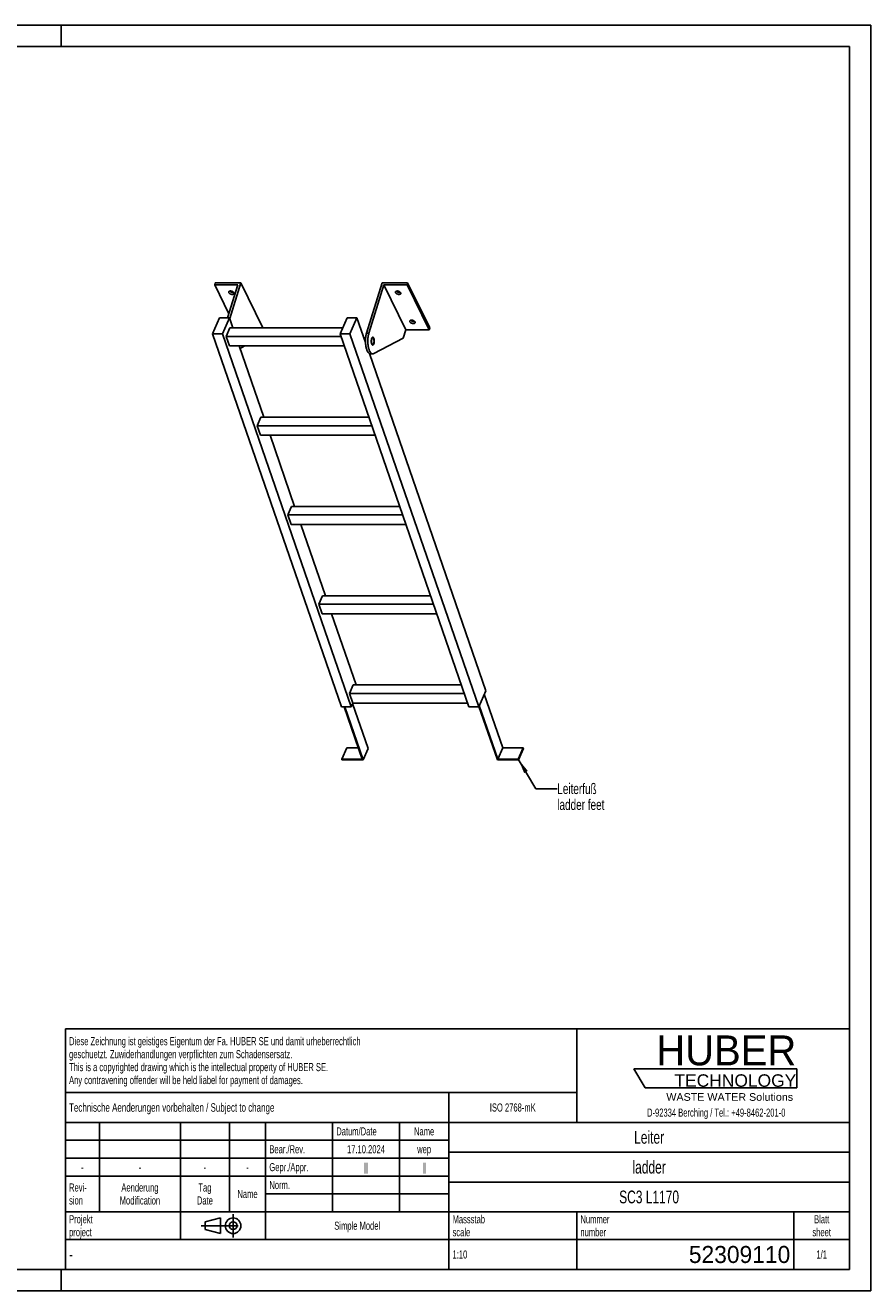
# Model space of a CAD drawing. Header units: millimetres. Extents: x 0 to 4200, y 0 to 2970.
# Tile 2 of 2: x 2216 to 4200, y 0 to 2970. Entities that reach past the tile are written whole.
import ezdxf

# ---------------------------------------------------------------- set-up
doc = ezdxf.new("R2010")
doc.units = ezdxf.units.MM
doc.header["$LTSCALE"] = 231
doc.linetypes.add('CENTER', pattern=[0.6, 0.375, -0.075, 0.075, -0.075])
doc.layers.get('0').update_dxf_attribs({"linetype": 'CONTINUOUS'})
for name, color, linetype in [('005_AXIS', 7, 'CONTINUOUS'), ('053_NOTES', 7, 'CONTINUOUS'), ('HUBER_Logo_BL1', 7, 'CONTINUOUS')]:
    doc.layers.add(name, color=color, linetype=linetype)
doc.styles.get("Standard").update_dxf_attribs({"font": 'txt', "width": 0.7})
doc.styles.add('TEXTSTYLE_2', font='txt')
doc.styles.add('TEXTSTYLE_3', font='arial.ttf')
doc.styles.add('TEXTSTYLE_5', font='txt', dxfattribs={"width": 0.8})
doc.styles.add('TEXTSTYLE_6', font='txt')
doc.dimstyles.get("Standard").update_dxf_attribs({"dimtxt": 25, "dimasz": 35, "dimexe": 2, "dimexo": 1, "dimtad": 1, "dimtxsty": 'Standard', "dimblk": '_FILLED', "dimblk1": '_FILLED', "dimblk2": '_FILLED', "dimcen": 0.09, "dimazin": 2, "dimtol": 1, "dimtp": 0.01, "dimtm": 0.01, "dimtfac": 1, "dimtofl": 0, "dimtmove": 0, "dimatfit": 3, "dimldrblk": '_FILLED', "dimfxl": 1, "dimtolj": 1, "dimarcsym": 0})

# ---------------------------------------------------------------- blocks, each defined once
blk = doc.blocks.new('HUBER_LOGO_BL1', base_point=(3837.5, 503.7))
at = {"layer": 'HUBER_Logo_BL1', "color": 5, "linetype": 'Continuous'}
for p, q in [((4026.4, 521), (3643.9, 521)), ((3643.9, 521), (3670.9, 476)), ((4026.4, 521), (4026.4, 476)), ((3670.9, 476), (4026.4, 476))]:
    blk.add_line(p, q, dxfattribs=at)
at = {"layer": 'HUBER_Logo_BL1', "color": 2, "linetype": 'Continuous', "attachment_point": 3, "line_spacing_factor": 0.78}
for s, insert, char_height, width, style in [('HUBER\\P\\fArial;\\H29.25;TECHNOLOGY ', (4025.4, 599.1), 70.2, 387.672, 'TEXTSTYLE_2'), ('WASTE WATER Solutions', (4018, 463.6), 18, 297.033, 'TEXTSTYLE_3')]:
    blk.add_mtext(s, dxfattribs=dict(at, insert=insert, char_height=char_height, width=width, style=style))
at = {"layer": 'HUBER_Logo_BL1', "color": 2, "linetype": 'Continuous', "insert": (3837.5, 427.4), "char_height": 19, "width": 810.893, "attachment_point": 2, "line_spacing_factor": 0.96}
blk.add_mtext('D-92334 Berching / Tel.: +49-8462-201-0', dxfattribs=at)
blk = doc.blocks.new('PROJEKTIONSMETHODE_1_BL2', base_point=(2680, 152.5))
at = {"color": 2, "linetype": 'CENTER'}
for p, q in [((2703.8, 180), (2703.8, 125)), ((2628.7, 152.5), (2731.3, 152.5))]:
    blk.add_line(p, q, dxfattribs=at)
at = {"color": 2, "linetype": 'Continuous'}
for p, q in [((2637.8, 161.7), (2674.5, 170.8)), ((2637.8, 143.3), (2637.8, 161.7)), ((2674.5, 134.2), (2674.5, 170.8)), ((2637.8, 143.3), (2674.5, 134.2))]:
    blk.add_line(p, q, dxfattribs=at)
for radius in [18.3, 9.17]:
    blk.add_circle((2703.8, 152.5), radius, dxfattribs=at)
blk = doc.blocks.new('*T10')
at = {"color": 3, "linetype": 'Continuous'}
for p, q in [((0, 0), (1840, 0)), ((0, 0), (0, -565)), ((1200, 0), (1200, -220)), ((1840, 0), (1840, -565)), ((0, -150), (1200, -150)), ((900, -150), (900, -565)), ((0, -220), (1840, -220)), ((80, -220), (80, -430)), ((270, -220), (270, -495)), ((385, -220), (385, -430)), ((470, -220), (470, -495)), ((627, -220), (627, -430)), ((784, -220), (784, -430)), ((0, -262), (900, -262)), ((900, -290), (1840, -290)), ((0, -304), (900, -304)), ((0, -346), (900, -346)), ((900, -360), (1840, -360)), ((470, -388), (900, -388)), ((0, -430), (1840, -430)), ((1200, -430), (1200, -565)), ((1710, -430), (1710, -565)), ((0, -495), (1840, -495)), ((0, -565), (1840, -565))]:
    blk.add_line(p, q, dxfattribs=at)
at = {"color": 2, "linetype": 'Continuous', "line_spacing_factor": 0.96}
for s, insert, char_height, width, attachment_point in [('Diese Zeichnung ist geistiges Eigentum der Fa. HUBER SE und damit urheberrechtlich \\Pgeschuetzt. Zuwiderhandlungen verpflichten zum Schadensersatz.\\PThis is a copyrighted drawing which is the intellectual property of HUBER SE.\\PAny contravening offender will be held liabel for payment of damages.', (8.75, -19.9), 19, 2214.8571, 1), ('Technische Aenderungen vorbehalten / Subject to change', (8.75, -175), 20, 1524.7619, 1), ('ISO 2768-mK', (1050, -175.5), 19, 332.9524, 2), ('Datum/Date', (635.75, -231.5), 19, 292.2381, 1), ('Name', (842, -231.5), 19, 126.6667, 2), ('Leiter', (1370, -240), 30, 240, 2), ('Bear./Rev.', (478.75, -273.5), 19, 272.3333, 1), ('17.10.2024', (705.5, -273.5), 19, 273.2381, 2), ('wep', (842, -273.5), 19, 99.5238, 2), ('-', (40, -315.5), 19, 34.381, 2), ('-', (175, -315.5), 19, 34.381, 2), ('-', (327.5, -315.5), 19, 34.381, 2), ('-', (427.5, -315.5), 19, 34.381, 2), ('Gepr./Appr.', (478.75, -315.5), 19, 299.4762, 1), ('||', (705.5, -315.5), 19, 50.6667, 2), ('||', (842, -315.5), 19, 50.6667, 2), ('ladder', (1370, -310), 30, 251.4286, 2), ('Revi-\\Psion', (8.75, -363.3), 19, 138.4286, 1), ('Aenderung\\PModification', (175, -363.3), 19, 303.0952, 2), ('Tag\\PDate', (327.5, -363.3), 19, 117.619, 2), ('Name', (427.5, -378.5), 19, 126.6667, 2), ('Norm. ', (478.75, -357.5), 19, 175.5238, 1), ('SC3 L1170', (1370, -380), 30, 400, 2), ('Projekt\\Pproject', (8.75, -437.8), 19, 183.6667, 1), ('Massstab\\Pscale', (908.75, -437.8), 19, 224.381, 1), ('Nummer\\Pnumber', (1208.75, -437.8), 19, 186.381, 1), ('Blatt\\Psheet', (1775, -437.8), 19, 137.5238, 2), ('Simple Model', (685, -453), 19, 328.4286, 2), ('1:10', (908.75, -520.5), 19, 94.0952, 1), ('1/1', (1775, -520.5), 19, 79.619, 2)]:
    blk.add_mtext(s, dxfattribs=dict(at, insert=insert, char_height=char_height, width=width, attachment_point=attachment_point))
for s, insert, char_height, width, attachment_point, style in [('-', (8.75, -517.5), 25, 18.3333, 1, 'TEXTSTYLE_5'), ('52309110', (1701.25, -510), 40, 506.6667, 3, 'TEXTSTYLE_6')]:
    blk.add_mtext(s, dxfattribs=dict(at, insert=insert, char_height=char_height, width=width, attachment_point=attachment_point, style=style))
blk = doc.blocks.new('_FILLED')
at = {"color": 0, "linetype": 'ByBlock'}
blk.add_solid([(0, 0), (-1, 0.143), (-1, -0.143)], dxfattribs=at)

msp = doc.modelspace()

# ---------------------------------------------------------------- linework, layer by layer
at = {"color": 7, "linetype": 'Continuous'}
for p, q in [((0, 2970), (4200, 2970)), ((4200, 0), (4200, 2970)), ((2714.855, 2361.043), (2660.512, 2361.043)), ((2714.855, 2361.043), (2690.93, 2283.621)), ((2695.801, 2281.503), (2721.834, 2365.743)), ((3016.864, 2247.461), (3053.416, 2365.743)), ((3057.49, 2361.043), (3022.39, 2247.461)), ((3109.347, 2255.37), (3057.49, 2361.043)), ((3111.832, 2361.043), (3057.49, 2361.043)), ((2655.436, 2245.802), (2672.044, 2283.621)), ((2672.044, 2283.621), (2695.07, 2283.621)), ((2695.07, 2283.621), (2678.463, 2245.802)), ((2687.563, 2239.796), (2696.304, 2259.7)), ((2703.331, 2259.7), (2695.07, 2283.621)), ((2960.884, 2259.7), (2696.304, 2259.7)), ((2773.691, 2260.07), (2773.577, 2259.7)), ((2954.781, 2245.802), (2971.388, 2283.621)), ((2971.388, 2283.621), (2994.415, 2283.621)), ((2994.415, 2283.621), (2977.808, 2245.802)), ((3014.393, 2225.769), (2994.415, 2283.621)), ((2957.733, 1370.421), (2655.436, 2245.802)), ((2678.463, 2245.802), (2655.436, 2245.802)), ((2980.759, 1370.421), (2678.463, 2245.802)), ((2956.855, 2239.796), (2687.563, 2239.796)), ((2695.315, 2217.35), (2687.563, 2239.796)), ((3257.078, 1370.421), (2954.781, 2245.802)), ((2977.808, 2245.802), (2954.781, 2245.802)), ((3280.104, 1370.421), (2977.808, 2245.802)), ((3103.146, 2235.303), (3033.851, 2199.405)), ((3109.347, 2255.37), (3103.146, 2235.303)), ((3109.347, 2255.37), (3163.689, 2255.37)), ((2695.315, 2217.35), (2964.607, 2217.35)), ((2775.675, 2050.207), (2717.956, 2217.35)), ((2731.382, 2217.35), (2719.993, 2211.45)), ((3296.712, 1408.239), (3023.442, 2199.565)), ((3026.015, 2198.813), (3031.541, 2198.813)), ((2759.908, 2030.303), (2768.649, 2050.207)), ((3022.326, 2050.207), (2768.649, 2050.207)), ((2767.659, 2007.857), (2759.908, 2030.303)), ((3029.2, 2030.303), (2759.908, 2030.303)), ((2767.659, 2007.857), (3036.951, 2007.857)), ((2848.02, 1840.714), (2790.3, 2007.857)), ((2832.253, 1820.81), (2840.993, 1840.714)), ((2840.004, 1798.364), (2832.253, 1820.81)), ((3101.544, 1820.81), (2832.253, 1820.81)), ((3094.671, 1840.714), (2840.993, 1840.714)), ((2840.004, 1798.364), (3109.296, 1798.364)), ((2920.364, 1631.221), (2862.645, 1798.364)), ((2913.338, 1631.221), (2904.597, 1611.316)), ((2912.348, 1588.871), (2904.597, 1611.316)), ((3173.889, 1611.316), (2904.597, 1611.316)), ((3167.015, 1631.221), (2913.338, 1631.221)), ((2912.348, 1588.871), (3181.64, 1588.871)), ((2992.709, 1421.728), (2934.989, 1588.871)), ((2985.682, 1421.728), (2976.942, 1401.823)), ((3246.233, 1401.823), (2976.942, 1401.823)), ((2984.693, 1379.378), (2976.942, 1401.823)), ((3239.36, 1421.728), (2985.682, 1421.728)), ((3296.712, 1408.239), (3280.104, 1370.421)), ((3336.833, 1273.911), (3293.204, 1400.251)), ((2980.759, 1370.421), (2957.733, 1370.421)), ((2963.999, 1370.421), (3006.492, 1247.372)), ((3008.851, 1245.875), (2965.841, 1370.421)), ((2984.693, 1379.378), (2980.759, 1370.421)), ((3020.505, 1272.415), (2984.063, 1377.943)), ((2984.693, 1379.378), (3253.985, 1379.378)), ((3280.104, 1370.421), (3257.078, 1370.421)), ((3280.518, 1371.364), (3323.853, 1245.875)), ((3325.179, 1247.372), (3281.55, 1373.712)), ((2970.251, 1273.911), (2958.597, 1247.372)), ((2997.327, 1273.911), (2970.251, 1273.911)), ((3020.505, 1272.415), (3008.851, 1245.875)), ((3336.833, 1273.911), (3325.179, 1247.372)), ((3384.728, 1273.911), (3336.833, 1273.911)), ((3384.728, 1273.911), (3373.074, 1247.372)), ((3385.245, 1272.415), (3373.591, 1245.875)), ((3385.245, 1272.415), (3384.728, 1273.911)), ((2958.597, 1247.372), (2959.113, 1245.875)), ((3006.492, 1247.372), (2958.597, 1247.372)), ((2959.113, 1245.875), (3008.851, 1245.875)), ((3323.853, 1245.875), (3373.591, 1245.875)), ((3373.074, 1247.372), (3325.179, 1247.372)), ((3373.591, 1245.875), (3373.074, 1247.372)), ((0, 0), (4200, 0))]:
    msp.add_line(p, q, dxfattribs=at)
at = {"color": 3, "linetype": 'Continuous'}
for p, q in [((4200, 2970), (0, 2970)), ((2300, 2970), (2300, 2920)), ((4200, 2970), (4200, 0)), ((2300, 0), (2300, 50)), ((4200, 0), (0, 0))]:
    msp.add_line(p, q, dxfattribs=at)
at = {"color": 5, "linetype": 'Continuous'}
for p, q in [((4150, 2920), (50, 2920)), ((4150, 50), (4150, 2920)), ((50, 50), (4150, 50))]:
    msp.add_line(p, q, dxfattribs=at)
at = {"color": 9, "linetype": 'Continuous'}
msp.add_line((3016.864, 2247.461), (3022.39, 2247.461), dxfattribs=at)
at = {"color": 7, "linetype": 'Continuous'}
for points, knots in [([(3016.864, 2247.461), (3016.134, 2245.1), (3015.019, 2240.011), (3014.252, 2232.051), (3014.345, 2223.846), (3015.148, 2217.16), (3016.243, 2212.195), (3017.231, 2208.886), (3018.388, 2205.96), (3019.691, 2203.472), (3021.12, 2201.466), (3022.657, 2199.975), (3024.294, 2199.035), (3025.462, 2198.813), (3026.015, 2198.813)], [0, 0, 0, 0, 0.1393862, 0.29277846, 0.4502733, 0.60148396, 0.67169736, 0.73686463, 0.79613081, 0.84889737, 0.8949307, 0.93453671, 0.96882886, 1, 1, 1, 1]), ([(3022.39, 2247.461), (3021.66, 2245.1), (3020.545, 2240.011), (3019.779, 2232.051), (3019.871, 2223.846), (3020.674, 2217.16), (3021.769, 2212.195), (3022.758, 2208.886), (3023.914, 2205.96), (3025.218, 2203.472), (3026.646, 2201.466), (3028.184, 2199.975), (3029.82, 2199.035), (3030.989, 2198.813), (3031.541, 2198.813)], [0, 0, 0, 0, 0.1393862, 0.29277846, 0.4502733, 0.60148396, 0.67169736, 0.73686463, 0.79613081, 0.84889737, 0.8949307, 0.93453671, 0.96882886, 1, 1, 1, 1]), ([(3031.541, 2198.813), (3031.931, 2198.813), (3032.735, 2198.918), (3033.487, 2199.216), (3033.851, 2199.405)], [0, 0, 0, 0, 0.48713237, 1, 1, 1, 1])]:
    msp.add_open_spline(points, degree=3, knots=knots, dxfattribs=at)
at = {"layer": '005_AXIS', "color": 7, "linetype": 'Continuous'}
for p, q in [((2661.965, 2365.743), (2660.512, 2361.043)), ((2660.512, 2361.043), (2693.857, 2293.094)), ((2721.834, 2365.743), (2661.965, 2365.743)), ((2773.691, 2260.07), (2721.834, 2365.743)), ((3113.285, 2365.743), (3053.416, 2365.743)), ((3113.285, 2365.743), (3111.832, 2361.043)), ((3163.689, 2255.37), (3111.832, 2361.043)), ((3165.142, 2260.07), (3113.285, 2365.743)), ((3165.142, 2260.07), (3163.689, 2255.37)), ((3014.709, 2236.313), (3010.752, 2236.313)), ((3031.541, 2236.313), (3029.436, 2236.313)), ((3031.541, 2221.313), (3029.439, 2221.313))]:
    msp.add_line(p, q, dxfattribs=at)
for points, knots in [([(2693.388, 2344.314), (2693.449, 2344.511), (2693.635, 2344.9), (2694.078, 2345.398), (2694.669, 2345.809), (2695.674, 2346.246), (2697.203, 2346.498), (2699.19, 2346.372), (2701.22, 2345.845), (2703.086, 2344.968), (2704.601, 2343.833), (2705.345, 2342.883), (2705.585, 2342.395)], [0, 0, 0, 0, 0.0431793, 0.08863396, 0.13810718, 0.19258204, 0.31675069, 0.45771902, 0.606659, 0.75286298, 0.88624341, 1, 1, 1, 1]), ([(3084.839, 2344.314), (3084.9, 2344.511), (3085.086, 2344.9), (3085.529, 2345.398), (3086.12, 2345.809), (3087.125, 2346.246), (3088.654, 2346.498), (3090.641, 2346.372), (3092.671, 2345.845), (3094.537, 2344.968), (3096.052, 2343.833), (3096.796, 2342.883), (3097.036, 2342.395)], [0, 0, 0, 0, 0.0431793, 0.08863396, 0.13810718, 0.19258204, 0.31675069, 0.45771902, 0.606659, 0.75286298, 0.88624341, 1, 1, 1, 1]), ([(2693.611, 2342.395), (2693.459, 2342.705), (2693.246, 2343.34), (2693.296, 2344.017), (2693.388, 2344.314)], [0, 0, 0, 0, 0.52598929, 1, 1, 1, 1]), ([(2705.808, 2340.476), (2705.747, 2340.279), (2705.561, 2339.891), (2705.118, 2339.392), (2704.527, 2338.981), (2703.522, 2338.544), (2701.993, 2338.292), (2700.006, 2338.418), (2697.976, 2338.945), (2696.11, 2339.822), (2694.595, 2340.957), (2693.851, 2341.907), (2693.611, 2342.395)], [0, 0, 0, 0, 0.0431793, 0.08863396, 0.13810718, 0.19258204, 0.31675069, 0.45771902, 0.606659, 0.75286298, 0.88624341, 1, 1, 1, 1]), ([(2704.98, 2343.304), (2704.214, 2343.087), (2702.49, 2342.96), (2699.921, 2343.44), (2697.529, 2344.492), (2696.177, 2345.57), (2695.667, 2346.181)], [0, 0, 0, 0, 0.23498903, 0.49999164, 0.7649988, 1, 1, 1, 1]), ([(2705.585, 2342.395), (2705.737, 2342.085), (2705.95, 2341.45), (2705.9, 2340.773), (2705.808, 2340.476)], [0, 0, 0, 0, 0.52598929, 1, 1, 1, 1]), ([(3085.062, 2342.395), (3084.91, 2342.705), (3084.697, 2343.34), (3084.747, 2344.017), (3084.839, 2344.314)], [0, 0, 0, 0, 0.52598929, 1, 1, 1, 1]), ([(3097.259, 2340.476), (3097.198, 2340.279), (3097.012, 2339.891), (3096.569, 2339.392), (3095.978, 2338.981), (3094.973, 2338.544), (3093.444, 2338.292), (3091.457, 2338.418), (3089.427, 2338.945), (3087.561, 2339.822), (3086.046, 2340.957), (3085.302, 2341.907), (3085.062, 2342.395)], [0, 0, 0, 0, 0.0431793, 0.08863396, 0.13810718, 0.19258204, 0.31675069, 0.45771902, 0.606659, 0.75286298, 0.88624341, 1, 1, 1, 1]), ([(3096.431, 2343.304), (3095.665, 2343.087), (3093.941, 2342.96), (3091.372, 2343.44), (3088.98, 2344.492), (3087.628, 2345.57), (3087.118, 2346.181)], [0, 0, 0, 0, 0.23498903, 0.49999164, 0.7649988, 1, 1, 1, 1]), ([(3097.036, 2342.395), (3097.188, 2342.085), (3097.401, 2341.45), (3097.351, 2340.773), (3097.259, 2340.476)], [0, 0, 0, 0, 0.52598929, 1, 1, 1, 1]), ([(3118.617, 2274.018), (3118.465, 2274.328), (3118.252, 2274.963), (3118.301, 2275.64), (3118.393, 2275.937)], [0, 0, 0, 0, 0.52598929, 1, 1, 1, 1]), ([(3118.393, 2275.937), (3118.454, 2276.134), (3118.64, 2276.522), (3119.084, 2277.021), (3119.675, 2277.432), (3120.68, 2277.869), (3122.209, 2278.121), (3124.196, 2277.995), (3126.225, 2277.468), (3128.091, 2276.591), (3129.607, 2275.456), (3130.351, 2274.506), (3130.59, 2274.018)], [0, 0, 0, 0, 0.0431793, 0.08863396, 0.13810718, 0.19258204, 0.31675069, 0.45771902, 0.606659, 0.75286298, 0.88624341, 1, 1, 1, 1]), ([(3130.814, 2272.099), (3130.753, 2271.902), (3130.567, 2271.513), (3130.123, 2271.015), (3129.532, 2270.604), (3128.527, 2270.167), (3126.998, 2269.915), (3125.011, 2270.041), (3122.982, 2270.568), (3121.116, 2271.445), (3119.6, 2272.58), (3118.856, 2273.53), (3118.617, 2274.018)], [0, 0, 0, 0, 0.0431793, 0.08863396, 0.13810718, 0.19258204, 0.31675069, 0.45771902, 0.606659, 0.75286298, 0.88624341, 1, 1, 1, 1]), ([(3129.986, 2274.926), (3129.22, 2274.71), (3127.496, 2274.583), (3124.927, 2275.063), (3122.535, 2276.115), (3121.183, 2277.193), (3120.673, 2277.804)], [0, 0, 0, 0, 0.23498903, 0.49999164, 0.7649988, 1, 1, 1, 1]), ([(3130.59, 2274.018), (3130.742, 2273.708), (3130.955, 2273.073), (3130.906, 2272.396), (3130.814, 2272.099)], [0, 0, 0, 0, 0.52598929, 1, 1, 1, 1]), ([(3031.541, 2238.063), (3031.353, 2238.063), (3030.951, 2237.977), (3030.398, 2237.623), (3029.885, 2237.068), (3029.214, 2236.004), (3028.56, 2234.246), (3028.072, 2231.785), (3027.886, 2229.052), (3028.018, 2226.298), (3028.457, 2223.774), (3028.976, 2222.232), (3029.302, 2221.567)], [0, 0, 0, 0, 0.03139335, 0.06653601, 0.10789212, 0.15653911, 0.27536242, 0.41788483, 0.57383791, 0.73088448, 0.87653102, 1, 1, 1, 1]), ([(3031.541, 2236.313), (3031.388, 2236.313), (3031.063, 2236.244), (3030.614, 2235.956), (3030.198, 2235.506), (3029.654, 2234.644), (3029.124, 2233.218), (3028.729, 2231.223), (3028.577, 2229.007), (3028.685, 2226.773), (3029.04, 2224.727), (3029.461, 2223.477), (3029.726, 2222.938)], [0, 0, 0, 0, 0.03139335, 0.06653605, 0.10789216, 0.1565391, 0.27536243, 0.41788486, 0.57383792, 0.73088446, 0.87653101, 1, 1, 1, 1]), ([(3033.78, 2236.058), (3033.634, 2236.356), (3033.331, 2236.889), (3032.784, 2237.54), (3032.188, 2237.96), (3031.746, 2238.063), (3031.541, 2238.063)], [0, 0, 0, 0, 0.31594817, 0.58208431, 0.8045575, 1, 1, 1, 1]), ([(3033.357, 2234.688), (3033.238, 2234.929), (3032.992, 2235.361), (3032.549, 2235.889), (3032.066, 2236.229), (3031.707, 2236.313), (3031.541, 2236.313)], [0, 0, 0, 0, 0.31594886, 0.58208429, 0.80455743, 1, 1, 1, 1]), ([(3031.541, 2219.563), (3031.729, 2219.563), (3032.131, 2219.648), (3032.684, 2220.002), (3033.198, 2220.558), (3033.868, 2221.621), (3034.522, 2223.379), (3035.01, 2225.84), (3035.197, 2228.573), (3035.064, 2231.328), (3034.626, 2233.852), (3034.107, 2235.394), (3033.78, 2236.058)], [0, 0, 0, 0, 0.03139335, 0.06653601, 0.10789212, 0.15653911, 0.27536242, 0.41788483, 0.57383791, 0.73088448, 0.87653102, 1, 1, 1, 1]), ([(3031.541, 2221.313), (3031.694, 2221.313), (3032.02, 2221.382), (3032.468, 2221.669), (3032.884, 2222.119), (3033.428, 2222.982), (3033.958, 2224.407), (3034.354, 2226.403), (3034.505, 2228.618), (3034.398, 2230.852), (3034.042, 2232.898), (3033.621, 2234.149), (3033.357, 2234.688)], [0, 0, 0, 0, 0.03139335, 0.06653605, 0.10789216, 0.1565391, 0.27536243, 0.41788486, 0.57383792, 0.73088446, 0.87653101, 1, 1, 1, 1]), ([(3029.302, 2221.567), (3029.448, 2221.269), (3029.751, 2220.736), (3030.298, 2220.085), (3030.894, 2219.666), (3031.336, 2219.563), (3031.541, 2219.563)], [0, 0, 0, 0, 0.31594817, 0.58208431, 0.8045575, 1, 1, 1, 1]), ([(3029.726, 2222.938), (3029.844, 2222.696), (3030.09, 2222.264), (3030.533, 2221.736), (3031.017, 2221.396), (3031.375, 2221.313), (3031.541, 2221.313)], [0, 0, 0, 0, 0.31594886, 0.58208429, 0.80455743, 1, 1, 1, 1])]:
    msp.add_open_spline(points, degree=3, knots=knots, dxfattribs=at)

# ---------------------------------------------------------------- block references
msp.add_blockref('*T10', (2310, 615))
at = {"color": 2, "linetype": 'Continuous'}
msp.add_blockref('PROJEKTIONSMETHODE_1_BL2', (2680, 152.5), dxfattribs=at)
at = {"layer": 'HUBER_Logo_BL1'}
msp.add_blockref('HUBER_LOGO_BL1', (3837.497, 503.742), dxfattribs=at)

# ---------------------------------------------------------------- texts
at = {"layer": '053_NOTES', "color": 2, "linetype": 'Continuous', "insert": (3464.477, 1190.722), "char_height": 25, "width": 283.03571, "attachment_point": 1, "line_spacing_factor": 0.9}
msp.add_mtext('Leiterfuß\\Pladder feet', dxfattribs=at)

# ---------------------------------------------------------------- leaders
at = {"layer": '053_NOTES', "color": 2, "linetype": 'Continuous', "annotation_type": 0, "has_hookline": 1, "hookline_direction": 1, "text_width": 178.251}
msp.add_leader([(3373.074, 1247.372), (3414.477, 1178.222), (3464.477, 1178.222)], dimstyle='Standard', override={"dimtad": 0}, dxfattribs=at)

doc.saveas('drawing.dxf')
